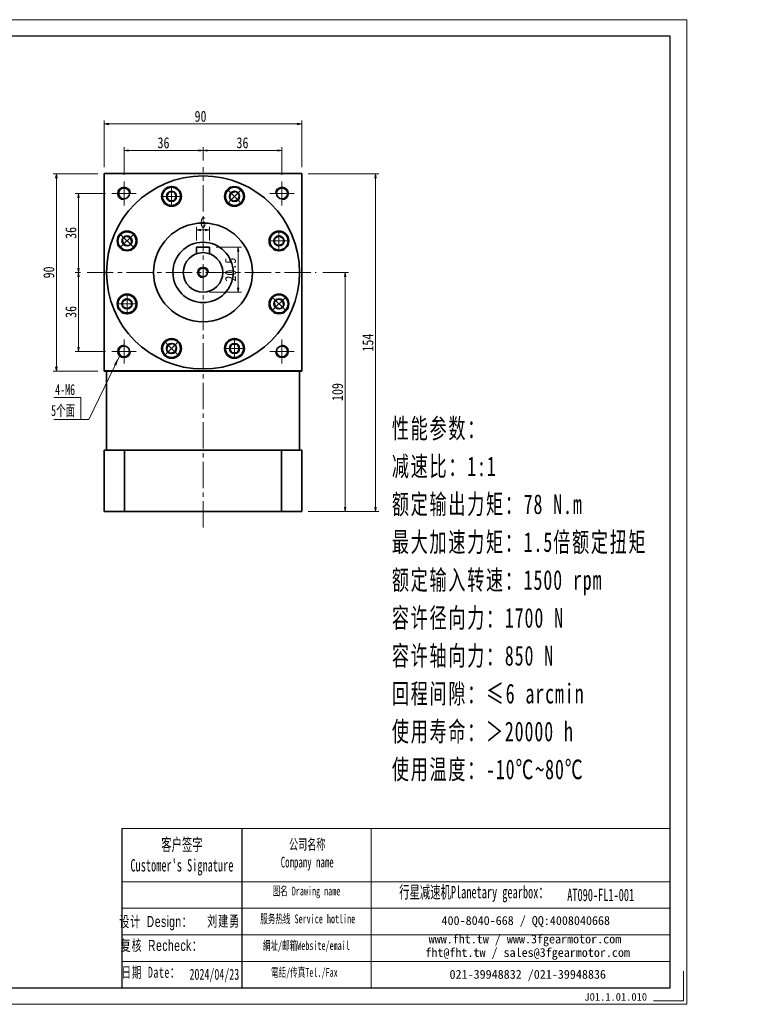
# Model space of a CAD drawing. Header units: millimetres. Extents: x -3 to 664, y 0 to 449.
# Tile 2 of 2: x 330 to 664, y 0 to 449. Entities that reach past the tile are written whole.
import ezdxf

# ---------------------------------------------------------------- set-up
doc = ezdxf.new("R2010")
doc.units = ezdxf.units.MM
doc.linetypes.add('点画线', pattern=[18, 12, -2, 2, -2])
doc.layers.add('6文字层', color=3, linetype='Continuous')
doc.layers.add('7标注层', color=4, linetype='Continuous')
for name, color, linetype, lineweight in [('SLD-0', 7, 'Continuous', 18), ('中心线层', 1, '点画线', 18), ('图框_外框线', 7, 'Continuous', 18), ('尺寸线层', 3, 'Continuous', 18), ('粗实线', 7, 'Continuous', 40), ('粗实线层', 7, 'Continuous', 35)]:
    doc.layers.add(name, color=color, linetype=linetype, lineweight=lineweight)
doc.styles.add('SLDTEXTSTYLE4', font='txt', dxfattribs={"width": 0.611111})
doc.styles.add('宋体', font='txt', dxfattribs={"width": 0.8})
doc.styles.add('标准', font='txt', dxfattribs={"width": 0.667})
doc.styles.add('样式 1', font='txt')
doc.dimstyles.new('A水平标注$0', dxfattribs={"dimtxt": 3.5, "dimasz": 2, "dimexe": 1.5, "dimexo": 3, "dimgap": 1.1, "dimtad": 1, "dimtoh": 1, "dimdec": 4, "dimdsep": 46, "dimtxsty": '宋体', "dimblk": 'OPEN', "dimcen": 3, "dimclrd": 3, "dimclre": 3, "dimclrt": 6, "dimadec": 0, "dimazin": 0, "dimtm": 1e-09, "dimtfac": 1, "dimtdec": 4, "dimtix": 1, "dimtmove": 0, "dimatfit": 3, "dimldrblk": 'OPEN', "dimfxl": 0, "dimlwd": 13, "dimlwe": 13, "dimarcsym": 0})

# ---------------------------------------------------------------- blocks, each defined once
blk = doc.blocks.new('_Open')
at = {"color": 0, "linetype": 'ByBlock', "lineweight": -2}
for p, q in [((-1, 0.17), (0, 0)), ((-1, -0.17), (0, 0)), ((0, 0), (-1, 0))]:
    blk.add_line(p, q, dxfattribs=at)
blk = doc.blocks.new('*D17')
at = {"layer": 'Defpoints', "color": 0}
for p in [(458.97, 401.19), (368.97, 378.53), (458.97, 378.53)]:
    blk.add_point(p, dxfattribs=at)
at = {"layer": '尺寸线层', "color": 3, "lineweight": 13}
for p, q in [((368.97, 381.53), (368.97, 402.69)), ((370.97, 401.19), (456.97, 401.19)), ((458.97, 381.53), (458.97, 402.69))]:
    blk.add_line(p, q, dxfattribs=at)
at = {"layer": '尺寸线层', "color": 3, "lineweight": 13, "xscale": 2, "yscale": 2, "zscale": 2, "rotation": 180}
blk.add_blockref('_Open', (368.97, 401.19), dxfattribs=at)
at = {"layer": '尺寸线层', "color": 3, "lineweight": 13, "xscale": 2, "yscale": 2, "zscale": 2}
blk.add_blockref('_Open', (458.97, 401.19), dxfattribs=at)
at = {"layer": '尺寸线层', "color": 6, "insert": (412.84, 404.64), "char_height": 5, "attachment_point": 5, "style": '宋体'}
blk.add_mtext('90', dxfattribs=at)
blk = doc.blocks.new('*D18')
at = {"layer": 'Defpoints', "color": 0}
for p in [(377.97, 389.12), (413.97, 381.53), (377.97, 375.03)]:
    blk.add_point(p, dxfattribs=at)
at = {"layer": '尺寸线层', "color": 3, "lineweight": 13}
for p, q in [((377.97, 378.03), (377.97, 390.62)), ((413.97, 384.53), (413.97, 390.62)), ((411.97, 389.12), (379.97, 389.12))]:
    blk.add_line(p, q, dxfattribs=at)
at = {"layer": '尺寸线层', "color": 3, "lineweight": 13, "xscale": 2, "yscale": 2, "zscale": 2, "rotation": 180}
blk.add_blockref('_Open', (377.97, 389.12), dxfattribs=at)
at = {"layer": '尺寸线层', "color": 3, "lineweight": 13, "xscale": 2, "yscale": 2, "zscale": 2}
blk.add_blockref('_Open', (413.97, 389.12), dxfattribs=at)
at = {"layer": '尺寸线层', "color": 6, "insert": (395.97, 392.57), "char_height": 5, "attachment_point": 5, "style": '宋体'}
blk.add_mtext('36', dxfattribs=at)
blk = doc.blocks.new('*D19')
at = {"layer": 'Defpoints', "color": 0}
for p in [(449.97, 389.12), (413.97, 381.53), (449.97, 375.03)]:
    blk.add_point(p, dxfattribs=at)
at = {"layer": '尺寸线层', "color": 3, "lineweight": 13}
for p, q in [((413.97, 384.53), (413.97, 390.62)), ((449.97, 378.03), (449.97, 390.62)), ((415.97, 389.12), (447.97, 389.12))]:
    blk.add_line(p, q, dxfattribs=at)
at = {"layer": '尺寸线层', "color": 3, "lineweight": 13, "xscale": 2, "yscale": 2, "zscale": 2, "rotation": 180}
blk.add_blockref('_Open', (413.97, 389.12), dxfattribs=at)
at = {"layer": '尺寸线层', "color": 3, "lineweight": 13, "xscale": 2, "yscale": 2, "zscale": 2}
blk.add_blockref('_Open', (449.97, 389.12), dxfattribs=at)
at = {"layer": '尺寸线层', "color": 6, "insert": (431.97, 392.57), "char_height": 5, "attachment_point": 5, "style": '宋体'}
blk.add_mtext('36', dxfattribs=at)
blk = doc.blocks.new('*D20')
at = {"layer": 'Defpoints', "color": 0}
for p in [(372.47, 369.53), (357.19, 333.53), (361.08, 333.53)]:
    blk.add_point(p, dxfattribs=at)
at = {"layer": '尺寸线层', "color": 3, "lineweight": 13}
for p, q in [((369.47, 369.53), (355.69, 369.53)), ((357.19, 367.53), (357.19, 335.53)), ((358.08, 333.53), (355.69, 333.53))]:
    blk.add_line(p, q, dxfattribs=at)
at = {"layer": '尺寸线层', "color": 3, "lineweight": 13, "xscale": 2, "yscale": 2, "zscale": 2}
for p, rotation in [((357.19, 369.53), 90), ((357.19, 333.53), 270)]:
    blk.add_blockref('_Open', p, dxfattribs=dict(at, rotation=rotation))
at = {"layer": '尺寸线层', "color": 6, "insert": (353.75, 351.53), "char_height": 5, "attachment_point": 5, "rotation": 90, "style": '宋体'}
blk.add_mtext('36', dxfattribs=at)
blk = doc.blocks.new('*D21')
at = {"layer": 'Defpoints', "color": 0}
for p in [(361.08, 333.53), (357.19, 297.53), (372.47, 297.53)]:
    blk.add_point(p, dxfattribs=at)
at = {"layer": '尺寸线层', "color": 3, "lineweight": 13}
for p, q in [((358.08, 333.53), (355.69, 333.53)), ((357.19, 331.53), (357.19, 299.53)), ((369.47, 297.53), (355.69, 297.53))]:
    blk.add_line(p, q, dxfattribs=at)
at = {"layer": '尺寸线层', "color": 3, "lineweight": 13, "xscale": 2, "yscale": 2, "zscale": 2}
for p, rotation in [((357.19, 333.53), 90), ((357.19, 297.53), 270)]:
    blk.add_blockref('_Open', p, dxfattribs=dict(at, rotation=rotation))
at = {"layer": '尺寸线层', "color": 6, "insert": (353.75, 315.53), "char_height": 5, "attachment_point": 5, "rotation": 90, "style": '宋体'}
blk.add_mtext('36', dxfattribs=at)
blk = doc.blocks.new('*D22')
at = {"layer": 'Defpoints', "color": 0}
for p in [(458.97, 378.53), (458.97, 224.53), (492.61, 224.53)]:
    blk.add_point(p, dxfattribs=at)
at = {"layer": '尺寸线层', "color": 3, "lineweight": 13}
for p, q in [((461.97, 378.53), (494.11, 378.53)), ((492.61, 376.53), (492.61, 226.53)), ((461.97, 224.53), (494.11, 224.53))]:
    blk.add_line(p, q, dxfattribs=at)
at = {"layer": '尺寸线层', "color": 3, "lineweight": 13, "xscale": 2, "yscale": 2, "zscale": 2}
for p, rotation in [((492.61, 378.53), 90), ((492.61, 224.53), 270)]:
    blk.add_blockref('_Open', p, dxfattribs=dict(at, rotation=rotation))
at = {"layer": '尺寸线层', "color": 6, "insert": (489.18, 301.53), "char_height": 5, "attachment_point": 5, "rotation": 90, "style": '宋体'}
blk.add_mtext('154', dxfattribs=at)
blk = doc.blocks.new('*D23')
at = {"layer": 'Defpoints', "color": 0}
for p in [(465.62, 333.53), (458.97, 224.53), (478.77, 224.53)]:
    blk.add_point(p, dxfattribs=at)
at = {"layer": '尺寸线层', "color": 3, "lineweight": 13}
for p, q in [((468.62, 333.53), (480.27, 333.53)), ((478.77, 331.53), (478.77, 226.53)), ((461.97, 224.53), (480.27, 224.53))]:
    blk.add_line(p, q, dxfattribs=at)
at = {"layer": '尺寸线层', "color": 3, "lineweight": 13, "xscale": 2, "yscale": 2, "zscale": 2}
for p, rotation in [((478.77, 333.53), 90), ((478.77, 224.53), 270)]:
    blk.add_blockref('_Open', p, dxfattribs=dict(at, rotation=rotation))
at = {"layer": '尺寸线层', "color": 6, "insert": (475.32, 279.03), "char_height": 5, "attachment_point": 5, "rotation": 90, "style": '宋体'}
blk.add_mtext('109', dxfattribs=at)
blk = doc.blocks.new('*D24')
at = {"layer": 'Defpoints', "color": 0}
for p in [(416.97, 345.03), (413.97, 324.53), (429.99, 324.53)]:
    blk.add_point(p, dxfattribs=at)
at = {"layer": '尺寸线层', "color": 3, "lineweight": 13}
for p, q in [((419.97, 345.03), (431.49, 345.03)), ((429.99, 343.03), (429.99, 326.53)), ((416.97, 324.53), (431.49, 324.53))]:
    blk.add_line(p, q, dxfattribs=at)
at = {"layer": '尺寸线层', "color": 3, "lineweight": 13, "xscale": 2, "yscale": 2, "zscale": 2}
for p, rotation in [((429.99, 345.03), 90), ((429.99, 324.53), 270)]:
    blk.add_blockref('_Open', p, dxfattribs=dict(at, rotation=rotation))
at = {"layer": '尺寸线层', "color": 6, "insert": (426.54, 334.78), "char_height": 5, "attachment_point": 5, "rotation": 90, "style": '宋体'}
blk.add_mtext('20.5', dxfattribs=at)
blk = doc.blocks.new('*D31')
at = {"layer": 'Defpoints', "color": 0}
for p in [(410.97, 352.87), (410.97, 345.03), (416.97, 345.03)]:
    blk.add_point(p, dxfattribs=at)
at = {"layer": '尺寸线层', "color": 3, "lineweight": 13}
for p, q in [((410.97, 348.03), (410.97, 354.37)), ((414.97, 352.87), (412.97, 352.87)), ((416.97, 348.03), (416.97, 354.37))]:
    blk.add_line(p, q, dxfattribs=at)
at = {"layer": '尺寸线层', "color": 3, "lineweight": 13, "xscale": 2, "yscale": 2, "zscale": 2, "rotation": 180}
blk.add_blockref('_Open', (410.97, 352.87), dxfattribs=at)
at = {"layer": '尺寸线层', "color": 3, "lineweight": 13, "xscale": 2, "yscale": 2, "zscale": 2}
blk.add_blockref('_Open', (416.97, 352.87), dxfattribs=at)
at = {"layer": '尺寸线层', "color": 6, "insert": (413.97, 356.32), "char_height": 5, "attachment_point": 5, "style": '宋体'}
blk.add_mtext('6', dxfattribs=at)
blk = doc.blocks.new('*X8')
at = {"layer": '中心线层', "linetype": '点画线', "lineweight": 18}
for p, q in [((0, -4.76), (0, 4.76)), ((-4.76, 0), (4.76, 0))]:
    blk.add_line(p, q, dxfattribs=at)
at = {"layer": '粗实线层'}
for p, q in [((-2.31, 0), (-1.15, 2)), ((-2.31, 0), (-1.15, -2)), ((-1.15, 2), (1.15, 2)), ((2.31, 0), (1.15, 2)), ((2.31, 0), (1.15, 2)), ((2.31, 0), (1.15, -2)), ((-1.15, -2), (1.15, -2))]:
    blk.add_line(p, q, dxfattribs=at)
blk.add_circle((0, 0), 2.31, dxfattribs=at)
for start, end in [(0, 180), (180, 360)]:
    blk.add_arc((0, 0), 4.14, start, end, dxfattribs=at)
blk = doc.blocks.new('*D32')
at = {"layer": 'Defpoints', "color": 0}
for p in [(368.97, 378.53), (347.12, 288.53), (368.97, 288.53)]:
    blk.add_point(p, dxfattribs=at)
at = {"layer": '尺寸线层', "color": 3, "lineweight": 13}
for p, q in [((365.97, 378.53), (345.62, 378.53)), ((347.12, 376.53), (347.12, 290.53)), ((365.97, 288.53), (345.62, 288.53))]:
    blk.add_line(p, q, dxfattribs=at)
at = {"layer": '尺寸线层', "color": 3, "lineweight": 13, "xscale": 2, "yscale": 2, "zscale": 2}
for p, rotation in [((347.12, 378.53), 90), ((347.12, 288.53), 270)]:
    blk.add_blockref('_Open', p, dxfattribs=dict(at, rotation=rotation))
at = {"layer": '尺寸线层', "color": 6, "insert": (343.67, 333.53), "char_height": 5, "attachment_point": 5, "rotation": 90, "style": '宋体'}
blk.add_mtext('90', dxfattribs=at)

msp = doc.modelspace()

# ---------------------------------------------------------------- hatches: boundary and pattern name
at = {"layer": '尺寸线层', "linetype": 'Continuous'}
msp.add_hatch(color=0, dxfattribs=at).paths.add_polyline_path([(375.84933, 295.36969), (374.39799, 291.07317), (373.38505, 291.56263)], flags=0)

# ---------------------------------------------------------------- linework, layer by layer
msp.add_line((431.63007, 80.07091), (431.63007, 7.54143))
at = {"layer": '7标注层', "color": 0}
msp.add_line((376.91791, 80.07091), (376.91791, 7.55383), dxfattribs=at)
at = {"layer": '中心线层'}
for p, q in [((413.97065, 217.23515), (413.97065, 381.53112)), ((377.97065, 364.03112), (377.97065, 375.03112)), ((449.97065, 375.03112), (449.97065, 364.03112)), ((372.47065, 369.53112), (383.47065, 369.53112)), ((444.47065, 369.53112), (455.47065, 369.53112)), ((361.07877, 333.53112), (465.62277, 333.53112)), ((377.97065, 292.03112), (377.97065, 303.03112)), ((449.97065, 303.03112), (449.97065, 292.03112)), ((383.47065, 297.53112), (372.47065, 297.53112)), ((455.47065, 297.53112), (444.47065, 297.53112))]:
    msp.add_line(p, q, dxfattribs=at)
at = {"layer": '图框_外框线'}
for p, q in [((376.91791, 80.07091), (431.63007, 80.07091)), ((431.63007, 80.07091), (431.63007, 7.55383)), ((431.63007, 80.07091), (626.96819, 80.07091)), ((490.57874, 80.07091), (490.57874, 7.55383)), ((376.91791, 55.8719), (431.63007, 55.8719)), ((431.63007, 55.8719), (626.96819, 55.8719)), ((376.91791, 43.7724), (626.96819, 43.7724)), ((376.91791, 31.6729), (626.96819, 31.6729)), ((376.91791, 19.5734), (626.96819, 19.5734))]:
    msp.add_line(p, q, dxfattribs=at)
at = {"layer": '图框_外框线', "color": 3}
msp.add_lwpolyline([(0, 0), (634.52203, 0), (634.52203, 448.69772), (0, 448.69772)], close=True, dxfattribs=at)
at = {"layer": '图框_外框线', "color": 3, "lineweight": 25}
msp.add_lwpolyline([(37.76917, 7.55383), (626.96819, 7.55383), (626.96819, 441.14389), (37.76917, 441.14389)], close=True, dxfattribs=at)
at = {"layer": '图框_外框线', "color": 3}
msp.add_lwpolyline([(633.01126, 15.10767), (633.01126, 1.51077), (619.41436, 1.51077)], dxfattribs=at)
at = {"layer": '尺寸线层', "color": 0, "linetype": 'Continuous'}
msp.add_line((375.84933, 295.36969), (361.90576, 266.51275), dxfattribs=at)
at = {"layer": '尺寸线层', "color": 0}
for p, q in [((358.23214, 276.60321), (345.99445, 276.60321)), ((358.23214, 266.51275), (358.23214, 276.60321)), ((358.23214, 266.51275), (345.99445, 266.51275)), ((361.90576, 266.51275), (358.23214, 266.51275))]:
    msp.add_line(p, q, dxfattribs=at)
at = {"layer": '粗实线', "lineweight": 40}
msp.add_line((458.97065, 288.53112), (368.97065, 288.53112), dxfattribs=at)
at = {"layer": '粗实线层'}
for p, q in [((368.97065, 378.53112), (458.97065, 378.53112)), ((368.97065, 288.53112), (368.97065, 378.53112)), ((458.97065, 288.53112), (458.97065, 378.53112)), ((416.97065, 345.03112), (410.97065, 345.03112)), ((410.97065, 345.03112), (410.97065, 342.0164)), ((416.97065, 345.03112), (416.97065, 342.0164)), ((369.97065, 288.53112), (369.97065, 252.53112)), ((457.97065, 288.53112), (457.97065, 252.53112)), ((368.97065, 224.53112), (368.97065, 252.53112)), ((458.97065, 252.53112), (368.97065, 252.53112)), ((378.17619, 224.53112), (378.17619, 252.53112)), ((449.76511, 224.53112), (449.76511, 252.53112)), ((458.97065, 252.53112), (458.97065, 224.53112)), ((458.97065, 224.53112), (368.97065, 224.53112))]:
    msp.add_line(p, q, dxfattribs=at)
for centre, radius in [((413.97065, 333.53112), 44), ((399.62002, 368.1766), 4.5), ((428.32128, 368.1766), 4.5), ((377.97065, 369.53112), 2.5), ((449.97065, 369.53112), 2.5), ((413.97065, 333.53112), 22.5), ((379.32517, 347.88175), 4.5), ((448.61613, 347.88175), 4.5), ((413.97065, 333.53112), 13.75), ((413.97065, 333.53112), 9), ((413.97065, 333.53112), 2), ((379.32517, 319.18049), 4.5), ((448.61613, 319.18049), 4.5), ((399.62002, 298.88563), 4.5), ((428.32128, 298.88563), 4.5), ((377.97065, 297.53112), 2.5), ((449.97065, 297.53112), 2.5)]:
    msp.add_circle(centre, radius, dxfattribs=at)
at = {"layer": '粗实线层', "lineweight": 18}
for centre, radius, start, end in [((377.97065, 369.53112), 3, 0, 270), ((449.97065, 369.53112), 3, 270, 180), ((413.97065, 333.53112), 2.5, 0, 270), ((377.97065, 297.53112), 3, 90, 0), ((449.97065, 297.53112), 3, 180, 90)]:
    msp.add_arc(centre, radius, start, end, dxfattribs=at)

# ---------------------------------------------------------------- block references
at = {"layer": '粗实线层', "rotation": 225}
msp.add_blockref('*X8', (448.61613, 319.18049), dxfattribs=at)

# ---------------------------------------------------------------- texts
at = {"layer": '6文字层', "insert": (587.87148, 5.15611), "char_height": 3.5, "width": 43.304423, "attachment_point": 1, "style": '样式 1'}
msp.add_mtext('J01.1.01.010', dxfattribs=at)
at = {"layer": 'SLD-0', "color": 1, "attachment_point": 2}
for s, insert, char_height, width, style in [("{\\fSimSun|b1|i0|c134|p2;客户签字\\PCustomer's Signature}", (404.3683, 75.594), 5.6464342, 70.2422232, 'SLDTEXTSTYLE4'), ('{\\fSimSun|b1|i0|c134|p2;公司名称\\PCompany name}', (461.47828, 75.29426), 4.8398007, 62.660308, 'SLDTEXTSTYLE4'), ('{\\fSimSun|b1|i0|c134|p2;图名 Drawing name}', (461.14745, 53.64153), 4.0331673, 51.578903, 'SLDTEXTSTYLE4'), ('{\\fSimSun|b1|i0|c134|p2;  \\H1.1667x;行星减速机Planetary gearbox\\fSimSun|b0|i0|c134|p2;：}', (535.50142, 53.95264), 4.8398007, 76.1186436, 'SLDTEXTSTYLE4'), ('{\\fSimSun|b1|i0|c134|p2;AT090-FL1-001}', (595.29509, 52.66765), 5.6464342, 41.0918114, 'SLDTEXTSTYLE4'), ('{\\fSimSun|b0|i0|c134|p2;\\T1.1;设计 \\fArial|b0|i0|c0|p34;Design\\fSimSun|b0|i0|c134|p2;：}', (392.52767, 40.2162), 5, 31.9717109, '标准'), ('{\\fSimSun|b0|i0|c134|p2;\\T1.1;刘建勇}', (423.39606, 40.40898), 5, 31.9717109, '标准'), ('{\\fSimSun|b1|i0|c134|p2;服务热线 Service hotline}', (461.71938, 40.95932), 4.0331673, 57.463853, 'SLDTEXTSTYLE4'), ('{\\fSimSun|b0|i0|c134|p2;\\T1.1;复核 \\fArial|b0|i0|c0|p34;Recheck\\fSimSun|b0|i0|c134|p2;：}', (395.12601, 29.32648), 5, 48.3421328, '标准'), ('{\\fSimSun|b1|i0|c134|p2;網址/邮箱Website/email}', (461.09138, 28.80802), 4.0331673, 59.8144623, 'SLDTEXTSTYLE4'), ('{\\T1.1;日期 Date：}', (390.21044, 17.09218), 5, 31.9717109, '标准'), ('2024/04/23', (419.15057, 16.19576), 5, 31.9717109, '标准'), ('{\\fSimSun|b1|i0|c134|p2;電話/传真Tel./Fax}', (460.18777, 16.56198), 4.0331673, 60.5338549, 'SLDTEXTSTYLE4')]:
    msp.add_mtext(s, dxfattribs=dict(at, insert=insert, char_height=char_height, width=width, style=style))
at = {"layer": 'SLD-0', "color": 1, "char_height": 4.0331673, "attachment_point": 2}
for s, insert, width in [('{\\fSimSun|b1|i0|c134|p2;400-8040-668 / QQ:4008040668}', (561.13848, 40.18867), 117.4273154), ('{\\fSimSun|b1|i0|c134|p2;www.fht.tw / www.3fgearmotor.com }', (560.7666, 31.78813), 117.5595061), ('{\\fSimSun|b1|i0|c134|p2;fht@fht.tw / sales@3fgearmotor.com }', (561.99575, 25.64668), 117.5595061), ('{\\fSimSun|b1|i0|c134|p2;021-39948832 /021-39948836 }', (562.03792, 15.68015), 89.765576)]:
    msp.add_mtext(s, dxfattribs=dict(at, insert=insert, width=width))
at = {"layer": '尺寸线层', "color": 0, "style": '标准', "width": 0.667}
for s, p in [('4-M6', (346.56258, 277.63631)), ('5个面', (344.72394, 268.10703))]:
    msp.add_text(s, height=5, dxfattribs=at).set_placement(p)
at = {"layer": '尺寸线层', "insert": (500.07633, 266.94269), "char_height": 5.25, "width": 134.0693949, "attachment_point": 1, "line_spacing_factor": 1.15057, "style": '标准'}
msp.add_mtext('\\T1.1;{\\H1.71429x;性能参数：\\P减速比：1:1\\P额定输出力矩：78 N.m\\P最大加速力矩：1.5倍额定扭矩\\P额定输入转速：1500 rpm\\P容许径向力：1700 N\\P容许轴向力：850 N\\P回程间隙：≤6 arcmin\\P使用寿命：＞20000 h\\P使用温度：-10℃~80℃\\P}', dxfattribs=at)

# ---------------------------------------------------------------- dimensions: what is measured, and where the dimension line sits
at = {"layer": '尺寸线层'}
for base, p1, p2, picture, middle in [((458.97065, 401.19211), (368.97065, 378.53112), (458.97065, 378.53112), '*D17', (412.83785, 401.19211)), ((377.97065, 389.12402), (413.97065, 381.53112), (377.97065, 375.03112), '*D18', (395.97065, 389.12402)), ((449.97065, 389.12402), (413.97065, 381.53112), (449.97065, 375.03112), '*D19', (431.97065, 389.12402)), ((410.97065, 352.8728), (416.97065, 345.03112), (410.97065, 345.03112), '*D31', (413.97065, 352.8728))]:
    dim = msp.add_linear_dim(base=base, p1=p1, p2=p2, dimstyle='A水平标注$0', override={"dimtxt": 5, "dimgap": 1, "dimblk": 'Open', "dimtfill": 1, "dimtfillclr": 256}, dxfattribs=at)
    dim.commit()
    dim.dimension.update_dxf_attribs({"geometry": picture, "text_midpoint": middle, "dimtype": 160})
for base, p1, p2, override, picture, middle in [((347.11519, 288.53112), (368.97065, 378.53112), (368.97065, 288.53112), {"dimtxt": 5, "dimgap": 1, "dimblk": 'Open', "dimtfill": 1, "dimtfillclr": 256}, '*D32', (347.11519, 333.53112)), ((492.60575, 224.53112), (458.97065, 378.53112), (458.97065, 224.53112), {"dimtxt": 5, "dimgap": 1}, '*D22', (492.60575, 301.53112)), ((357.19193, 333.53112), (372.47065, 369.53112), (361.07877, 333.53112), {"dimtxt": 5, "dimgap": 1, "dimblk": 'Open', "dimtfill": 1, "dimtfillclr": 256}, '*D20', (357.19193, 351.53112)), ((429.98687, 324.53112), (416.97065, 345.03112), (413.97065, 324.53112), {"dimtxt": 5, "dimgap": 1, "dimblk": 'Open', "dimtfill": 1, "dimtfillclr": 256}, '*D24', (429.98687, 334.78112)), ((357.19193, 297.53112), (361.07877, 333.53112), (372.47065, 297.53112), {"dimtxt": 5, "dimgap": 1, "dimblk": 'Open', "dimtfill": 1, "dimtfillclr": 256}, '*D21', (357.19193, 315.53112)), ((478.76526, 224.53112), (465.62277, 333.53112), (458.97065, 224.53112), {"dimtxt": 5, "dimgap": 1}, '*D23', (478.76526, 279.03112))]:
    dim = msp.add_linear_dim(base=base, p1=p1, p2=p2, angle=270, dimstyle='A水平标注$0', override=override, dxfattribs=at)
    dim.commit()
    dim.dimension.update_dxf_attribs({"geometry": picture, "text_midpoint": middle, "dimtype": 160})

# ---------------------------------------------------------------- next in the draw order: wipeouts: each hides what was drawn before it
for points in [[(403.76002, 368.1766), (403.6962, 368.90075), (403.6962, 368.90075), (403.33916, 369.99529), (402.6945, 370.94918), (401.81208, 371.68865), (400.76014, 372.15652), (399.62002, 372.3166), (399.62002, 372.3166), (398.47991, 372.15652), (397.42796, 371.68865), (396.54554, 370.94918), (395.90089, 369.99529), (395.54385, 368.90075), (395.54385, 368.90075), (395.48002, 368.1766), (395.48002, 368.1766), (395.62109, 367.10509), (396.03468, 366.1066), (396.6926, 365.24918), (397.55002, 364.59125), (398.54851, 364.17767), (399.62002, 364.0366), (399.62002, 364.0366), (400.89935, 364.23923), (402.05345, 364.82727), (402.96935, 365.74317), (403.5574, 366.89727)], [(431.2487, 365.24918), (431.71562, 365.80636), (431.71562, 365.80636), (432.23711, 366.83278), (432.45577, 367.96312), (432.35469, 369.10997), (431.94169, 370.18464), (431.2487, 371.10402), (431.2487, 371.10402), (430.32932, 371.79701), (429.25465, 372.21001), (428.1078, 372.31109), (426.97746, 372.09243), (425.95104, 371.57094), (425.95104, 371.57094), (425.39386, 371.10402), (425.39386, 371.10402), (424.73593, 370.2466), (424.32235, 369.24811), (424.18128, 368.1766), (424.32235, 367.10509), (424.73593, 366.1066), (425.39386, 365.24918), (425.39386, 365.24918), (426.44176, 364.48783), (427.67364, 364.08757), (428.96892, 364.08757), (430.2008, 364.48783)], [(382.25259, 350.80917), (381.69541, 351.27609), (381.69541, 351.27609), (380.66899, 351.79758), (379.53865, 352.01624), (378.39179, 351.91516), (377.31712, 351.50215), (376.39775, 350.80917), (376.39775, 350.80917), (375.70476, 349.88979), (375.29176, 348.81512), (375.19068, 347.66827), (375.40934, 346.53792), (375.93083, 345.51151), (375.93083, 345.51151), (376.39775, 344.95432), (376.39775, 344.95432), (377.25517, 344.2964), (378.25366, 343.88281), (379.32517, 343.74175), (380.39668, 343.88281), (381.39517, 344.2964), (382.25259, 344.95432), (382.25259, 344.95432), (383.01394, 346.00223), (383.4142, 347.23411), (383.4142, 348.52938), (383.01394, 349.76127)], [(448.61613, 343.74175), (449.34028, 343.80557), (449.34028, 343.80557), (450.43482, 344.16261), (451.38871, 344.80727), (452.12818, 345.68969), (452.59605, 346.74163), (452.75613, 347.88175), (452.75613, 347.88175), (452.59605, 349.02186), (452.12818, 350.0738), (451.38871, 350.95623), (450.43482, 351.60088), (449.34028, 351.95792), (449.34028, 351.95792), (448.61613, 352.02175), (448.61613, 352.02175), (447.54462, 351.88068), (446.54613, 351.46709), (445.68871, 350.80917), (445.03079, 349.95175), (444.6172, 348.95326), (444.47613, 347.88175), (444.47613, 347.88175), (444.67876, 346.60242), (445.2668, 345.44831), (446.1827, 344.53242), (447.3368, 343.94437)], [(379.32517, 323.32049), (378.60102, 323.25666), (378.60102, 323.25666), (377.50648, 322.89963), (376.55259, 322.25497), (375.81312, 321.37255), (375.34525, 320.3206), (375.18517, 319.18049), (375.18517, 319.18049), (375.34525, 318.04037), (375.81312, 316.98843), (376.55259, 316.10601), (377.50648, 315.46135), (378.60102, 315.10431), (378.60102, 315.10431), (379.32517, 315.04049), (379.32517, 315.04049), (380.39668, 315.18156), (381.39517, 315.59514), (382.25259, 316.25307), (382.91051, 317.11049), (383.3241, 318.10898), (383.46517, 319.18049), (383.46517, 319.18049), (383.26254, 320.45982), (382.6745, 321.61392), (381.7586, 322.52982), (380.6045, 323.11786)], [(396.6926, 301.81306), (396.22568, 301.25587), (396.22568, 301.25587), (395.70419, 300.22946), (395.48553, 299.09911), (395.58661, 297.95226), (395.99961, 296.87759), (396.6926, 295.95821), (396.6926, 295.95821), (397.61198, 295.26523), (398.68665, 294.85222), (399.8335, 294.75114), (400.96384, 294.9698), (401.99026, 295.49129), (401.99026, 295.49129), (402.54744, 295.95821), (402.54744, 295.95821), (403.20537, 296.81563), (403.61896, 297.81412), (403.76002, 298.88563), (403.61896, 299.95715), (403.20537, 300.95563), (402.54744, 301.81306), (402.54744, 301.81306), (401.49954, 302.5744), (400.26766, 302.97466), (398.97238, 302.97466), (397.7405, 302.5744)], [(424.18128, 298.88563), (424.2451, 298.16148), (424.2451, 298.16148), (424.60214, 297.06695), (425.2468, 296.11306), (426.12922, 295.37359), (427.18117, 294.90572), (428.32128, 294.74563), (428.32128, 294.74563), (429.46139, 294.90572), (430.51334, 295.37359), (431.39576, 296.11306), (432.04042, 297.06695), (432.39746, 298.16148), (432.39746, 298.16148), (432.46128, 298.88563), (432.46128, 298.88563), (432.32021, 299.95715), (431.90662, 300.95563), (431.2487, 301.81306), (430.39128, 302.47098), (429.39279, 302.88457), (428.32128, 303.02563), (428.32128, 303.02563), (427.04195, 302.82301), (425.88785, 302.23497), (424.97195, 301.31907), (424.38391, 300.16497)]]:
    msp.add_wipeout(points).dxf.layer = '粗实线层'

# ---------------------------------------------------------------- next in the draw order: block references
at = {"layer": '粗实线层'}
msp.add_blockref('*X8', (399.62002, 368.1766), dxfattribs=at)
for p, rotation in [((428.32128, 368.1766), 315.0000000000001), ((379.32517, 347.88175), 45.00000000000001), ((448.61613, 347.88175), 270), ((379.32517, 319.18049), 90), ((399.62002, 298.88563), 135.0000000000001), ((428.32128, 298.88563), 180)]:
    msp.add_blockref('*X8', p, dxfattribs=dict(at, rotation=rotation))

doc.saveas('drawing.dxf')
